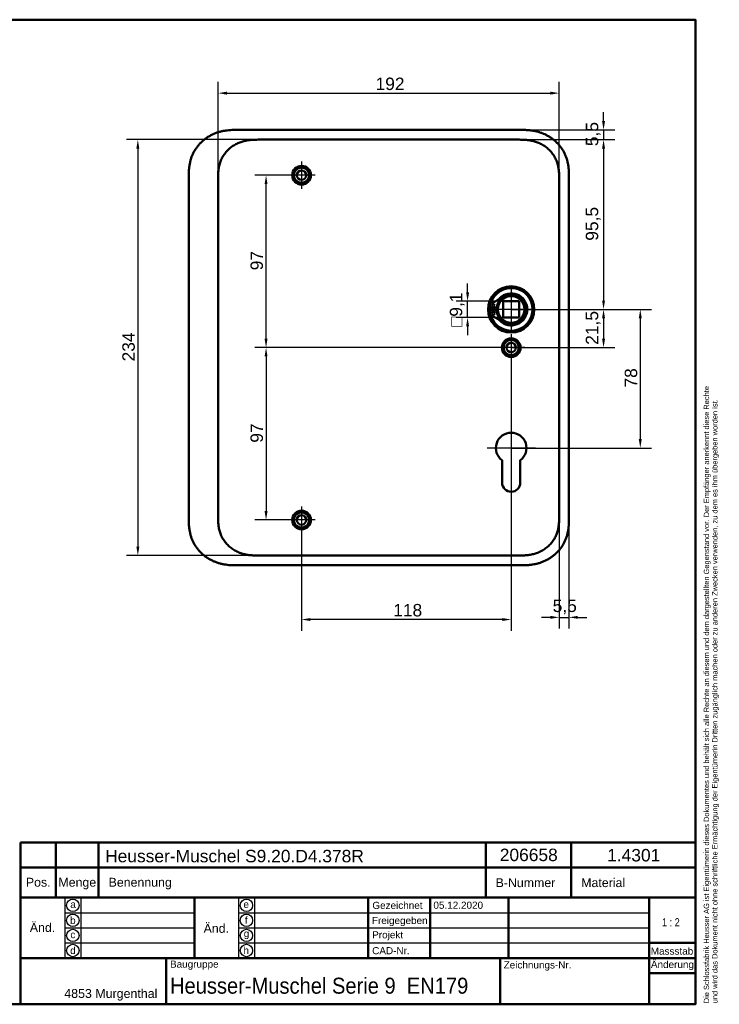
# Model space of a CAD drawing. Header units: millimetres. Extents: x 20 to 833, y 20 to 574.
# Tile 16 of 16: x 440 to 833, y 20 to 574. Entities that reach past the tile are written whole.
import ezdxf
from ezdxf.enums import TextEntityAlignment as Align

# ---------------------------------------------------------------- set-up
doc = ezdxf.new("R2010")
doc.units = ezdxf.units.MM
doc.header["$LTSCALE"] = 2
for name, color, linetype, lineweight in [('Bemaßungen(DIN)', 7, 'Continuous', 25), ('Mittelpunktmarkierung(DIN)', 7, 'Continuous', 25), ('Sichtbare Kanten(DIN)', 7, 'Continuous', 50), ('Skizziergeometrie(DIN)', 7, 'Continuous', 50), ('Skizzierlinie(DIN)', 7, 'Continuous', 25), ('Symbole(DIN)', 7, 'Continuous', 25)]:
    doc.layers.add(name, color=color, linetype=linetype, lineweight=lineweight)
doc.styles.add('Aktuell-DIN', font='arial.ttf')
doc.styles.add('STANDARD-DIN~0', font='arial.ttf')
doc.styles.add('Textstil10', font='arial.ttf')
doc.styles.add('Textstil41', font='arial.ttf', dxfattribs={"width": 0.8})
doc.styles.add('Textstil83', font='arial.ttf', dxfattribs={"width": 0.8})
doc.dimstyles.new('CAD-LAN', dxfattribs={"dimscale": 2, "dimtxt": 3.5, "dimasz": 2.5, "dimexe": 3.175, "dimexo": 0, "dimgap": 0.8, "dimtad": 1, "dimrnd": 1e-08, "dimtxsty": 'STANDARD-DIN~0', "dimcen": 0.09, "dimdle": 10, "dimclrd": 250, "dimclre": 250, "dimclrt": 250, "dimadec": 0, "dimazin": 2, "dimtfac": 1, "dimtmove": 0, "dimatfit": 3, "dimfxl": 1, "dimtolj": 1, "dimtzin": 0, "dimlwd": 25, "dimlwe": 25, "dimarcsym": 0})

# ---------------------------------------------------------------- blocks, each defined once
blk = doc.blocks.new('Ränder Standardrahmen')
at = {"layer": 'Skizziergeometrie(DIN)', "flags": 128}
blk.add_lwpolyline([(10, 10), (10, 287), (410, 287), (410, 10), (10, 10)], dxfattribs=at)
blk = doc.blocks.new('Schriftfelder Heusser')
at = {"layer": 'Skizziergeometrie(DIN)'}
for p, q in [((101, 229.92), (101, 236.92)), ((101, 236.92), (291, 236.92)), ((111, 229.92), (111, 236.92)), ((123, 229.92), (123, 236.92)), ((232, 229.92), (232, 236.92)), ((256, 229.92), (256, 236.92)), ((291, 236.92), (291, 229.92)), ((101, 191.42), (101, 229.92)), ((101, 229.92), (291, 229.92)), ((111, 229.92), (111, 221.42)), ((123, 229.92), (123, 221.42)), ((232, 229.92), (232, 221.42)), ((256, 229.92), (256, 221.42)), ((291, 229.92), (291, 191.42)), ((101, 221.42), (291, 221.42)), ((150, 221.42), (150, 204.42)), ((198.85, 221.42), (198.85, 204.42)), ((216.35, 221.42), (216.35, 204.42)), ((238.35, 221.42), (238.35, 204.42)), ((278, 221.42), (278, 191.42)), ((278, 208.67), (291, 208.67)), ((101, 204.42), (291, 204.42)), ((142, 204.42), (142, 191.42)), ((236, 204.42), (236, 191.42)), ((278, 200.17), (291, 200.17)), ((291, 191.42), (101, 191.42))]:
    blk.add_line(p, q, dxfattribs=at)
at = {"layer": 'Skizzierlinie(DIN)'}
for p, q in [((113.5, 221.42), (113.5, 204.42)), ((118, 221.42), (118, 204.42)), ((162.35, 221.42), (162.35, 204.42)), ((166.85, 221.42), (166.85, 204.42)), ((113.5, 217.17), (150, 217.17)), ((162.35, 217.17), (278, 217.17)), ((113.5, 212.92), (150, 212.92)), ((162.35, 212.92), (278, 212.92)), ((113.5, 208.67), (150, 208.67)), ((162.35, 208.67), (278, 208.67))]:
    blk.add_line(p, q, dxfattribs=at)
for centre in [(115.75, 219.25), (164.6, 219.25), (115.75, 215.04), (164.6, 215.04), (115.75, 210.79), (164.6, 210.79), (115.75, 206.54), (164.6, 206.54)]:
    blk.add_circle(centre, 1.75, dxfattribs=at)
at = {"layer": 'Symbole(DIN)', "color": 7, "insert": (293.33, 191.7), "char_height": 1.5, "width": 182.3003, "attachment_point": 1, "rotation": 90, "line_spacing_factor": 0.944221, "style": 'Aktuell-DIN'}
blk.add_mtext('\\fArial|b0|i0;\\H1.5000;Die Schlossfabrik Heusser AG ist Eigentümerin dieses Dokumentes und behält sich alle Rechte an diesem und dem dargestellten Gegenstand vor. Der Empfänger anerkennt diese Rechte\\Pund wird das Dokument nicht ohne schriftliche Ermächtigung der Eigentümerin Dritten zugänglich machen oder zu anderen Zwecken verwenden, zu dem es ihm übergeben worden ist.\\P ', dxfattribs=at)
at = {"layer": 'Symbole(DIN)', "color": 179, "true_color": 0x262659, "style": 'Aktuell-DIN'}
for s, insert, char_height, attachment_point in [('B-Nummer', (234.74, 225.62), 2.489, 4), ('Material', (265.02, 225.62), 2.489, 5), ('Pos.', (106, 227), 2.489, 2), ('Menge', (117, 227), 2.489, 2), ('Benennung', (125.81, 225.38), 2.489, 4), ('\\fArial|b0|i0;a', (115.81, 219.53), 2, 5), ('\\fArial|b0|i0;e', (164.54, 219.53), 2, 5), ('\\fArial|b0|i0;Gezeichnet', (200.05, 219.23), 2, 4), ('\\fArial|b0|i0;b', (115.75, 215), 2, 5), ('\\fArial|b0|i0;f', (164.55, 215.06), 2, 5), ('\\fArial|b0|i0;Freigegeben', (199.92, 216), 2, 1), ('\\fArial|b0|i0;c', (115.75, 211.01), 2, 5), ('\\fArial|b0|i0;g', (164.63, 211.05), 2, 5), ('\\fArial|b0|i0;Projekt', (200, 211.98), 2, 1), ('\\fArial|b0|i0;d', (115.76, 206.55), 2, 5), ('\\fArial|b0|i0;h', (164.55, 206.57), 2, 5), ('\\fArial|b0|i0;CAD-Nr.', (200, 207.5), 2, 1), ('\\fArial|b0|i0;\\H2.0000;Massstab', (284.39, 206.37), 2, 5), ('\\fArial|b0|i0;\\H2.0000;Baugruppe', (143.1, 203.73), 2, 1), ('\\fArial|b0|i0;Zeichnungs-Nr.', (237, 203.5), 2, 1), ('\\fArial|b0|i0;\\H2.5000;4853 Murgenthal', (113.33, 192.46), 2.5, 7)]:
    blk.add_mtext(s, dxfattribs=dict(at, insert=insert, char_height=char_height, attachment_point=attachment_point))
at = {"layer": 'Symbole(DIN)', "color": 179, "true_color": 0x262659, "attachment_point": 5, "style": 'Aktuell-DIN'}
for s, insert, char_height, width in [('Änd.', (107.21, 213), 2.489, 12.3494), ('Änd.', (156.12, 212.76), 2.489, 12.3494), ('\\fArial|b0|i0;Änderung', (284.51, 202.33), 2, 12.1143)]:
    blk.add_mtext(s, dxfattribs=dict(at, insert=insert, char_height=char_height, width=width))
at = {"layer": 'Symbole(DIN)', "color": 7, "insert": (143.1, 196.62), "char_height": 4.5, "width": 90.18, "attachment_point": 4, "style": 'Aktuell-DIN'}
blk.add_mtext('\\fArial|b0|i0;\\W0.90;\\H4.5000;Heusser-Muschel Serie 9  EN179', dxfattribs=at)
at = {"layer": 'Symbole(DIN)', "color": 179, "true_color": 0x262659, "style": 'Textstil10'}
blk.add_attdef('ERSTELLUNGSDATUM_001', (217.23, 218.29), '', height=2, dxfattribs=at)
at = {"layer": 'Symbole(DIN)', "color": 179, "true_color": 0x262659}
for tag, height, style, p in [('AUTOR', 2.49, 'Aktuell-DIN', (240.03, 219.26)), ('KONTROLLDATUM', 2, 'Textstil10', (217.42, 215.04)), ('KONTROLLIERT_VON', 2, 'Textstil10', (239.98, 215.05))]:
    blk.add_attdef(tag, text='', height=height, dxfattribs=dict(at, style=style)).set_placement(p, align=Align.MIDDLE_LEFT)
at = {"layer": 'Symbole(DIN)', "color": 7, "style": 'Textstil83', "width": 0.8}
blk.add_attdef('Anfänglicher_Ansichtsmaßstab_001', (281.57, 213.34), '', height=2.3, dxfattribs=at)
at = {"layer": 'Symbole(DIN)', "color": 179, "true_color": 0x262659, "style": 'Textstil10'}
blk.add_attdef('PROJEKT', text='', height=2, dxfattribs=at).set_placement((217.77, 209.72), align=Align.BOTTOM_LEFT)
at = {"layer": 'Symbole(DIN)', "color": 7, "style": 'Textstil41', "width": 0.8}
blk.add_attdef('STATUS', text='', height=5, dxfattribs=at).set_placement((284.53, 195.86), align=Align.MIDDLE_CENTER)
blk = doc.blocks.new('*D8')
at = {"layer": 'Bemaßungen(DIN)', "color": 250, "linetype": 'Continuous', "lineweight": 25, "true_color": 0x3f3f3f, "transparency": 16777216}
for p, q in [((719.71, 506.5), (774.59, 506.5)), ((768.24, 501.5), (768.24, 416)), ((716.25, 411), (774.59, 411))]:
    blk.add_line(p, q, dxfattribs=at)
at = {"layer": 'Bemaßungen(DIN)', "color": 250, "linetype": 'Continuous', "true_color": 0x3f3f3f, "transparency": 16777216}
for points in [[(767.41, 501.5), (769.08, 501.5), (768.24, 506.5)], [(767.41, 416), (769.08, 416), (768.24, 411)]]:
    blk.add_solid(points, dxfattribs=at)
at = {"layer": 'Defpoints', "color": 0, "linetype": 'Continuous', "transparency": 16777216}
for p in [(719.71, 506.5), (716.25, 411), (768.24, 411)]:
    blk.add_point(p, dxfattribs=at)
at = {"layer": 'Bemaßungen(DIN)', "color": 250, "linetype": 'Continuous', "lineweight": 25, "true_color": 0x3f3f3f, "transparency": 16777216, "insert": (758.23, 449.63), "char_height": 7, "attachment_point": 1, "rotation": 90, "style": 'STANDARD-DIN~0'}
blk.add_mtext('\\A1;95,5', dxfattribs=at)
blk = doc.blocks.new('*D9')
at = {"layer": 'Bemaßungen(DIN)', "color": 250, "linetype": 'Continuous', "lineweight": 25, "true_color": 0x3f3f3f, "transparency": 16777216}
for p, q in [((716.25, 411), (774.59, 411)), ((768.24, 406), (768.24, 394.5)), ((716.25, 389.5), (774.59, 389.5))]:
    blk.add_line(p, q, dxfattribs=at)
at = {"layer": 'Bemaßungen(DIN)', "color": 250, "linetype": 'Continuous', "true_color": 0x3f3f3f, "transparency": 16777216}
for points in [[(767.41, 406), (769.08, 406), (768.24, 411)], [(767.41, 394.5), (769.08, 394.5), (768.24, 389.5)]]:
    blk.add_solid(points, dxfattribs=at)
at = {"layer": 'Defpoints', "color": 0, "linetype": 'Continuous', "transparency": 16777216}
for p in [(716.25, 411), (716.25, 389.5), (768.24, 389.5)]:
    blk.add_point(p, dxfattribs=at)
at = {"layer": 'Bemaßungen(DIN)', "color": 250, "linetype": 'Continuous', "lineweight": 25, "true_color": 0x3f3f3f, "transparency": 16777216, "insert": (758.23, 391.07), "char_height": 7, "attachment_point": 1, "rotation": 90, "style": 'STANDARD-DIN~0'}
blk.add_mtext('\\A1;21,5', dxfattribs=at)
blk = doc.blocks.new('*D10')
at = {"layer": 'Bemaßungen(DIN)', "color": 250, "linetype": 'Continuous', "lineweight": 25, "true_color": 0x3f3f3f, "transparency": 16777216}
for p, q in [((716.25, 411), (795.27, 411)), ((788.92, 406), (788.92, 338)), ((716.25, 333), (795.27, 333))]:
    blk.add_line(p, q, dxfattribs=at)
at = {"layer": 'Bemaßungen(DIN)', "color": 250, "linetype": 'Continuous', "true_color": 0x3f3f3f, "transparency": 16777216}
for points in [[(788.08, 406), (789.75, 406), (788.92, 411)], [(788.08, 338), (789.75, 338), (788.92, 333)]]:
    blk.add_solid(points, dxfattribs=at)
at = {"layer": 'Defpoints', "color": 0, "linetype": 'Continuous', "transparency": 16777216}
for p in [(716.25, 411), (716.25, 333), (788.92, 333)]:
    blk.add_point(p, dxfattribs=at)
at = {"layer": 'Bemaßungen(DIN)', "color": 250, "linetype": 'Continuous', "lineweight": 25, "true_color": 0x3f3f3f, "transparency": 16777216, "insert": (780.17, 367.01), "char_height": 7, "attachment_point": 1, "rotation": 90, "style": 'STANDARD-DIN~0'}
blk.add_mtext('\\A1;78', dxfattribs=at)
blk = doc.blocks.new('*D11')
at = {"layer": 'Bemaßungen(DIN)', "color": 250, "linetype": 'Continuous', "lineweight": 25, "true_color": 0x3f3f3f, "transparency": 16777216}
for p, q in [((598.25, 486.5), (571.9, 486.5)), ((578.25, 394.5), (578.25, 481.5)), ((716.25, 389.5), (571.9, 389.5))]:
    blk.add_line(p, q, dxfattribs=at)
at = {"layer": 'Bemaßungen(DIN)', "color": 250, "linetype": 'Continuous', "true_color": 0x3f3f3f, "transparency": 16777216}
for points in [[(577.42, 481.5), (579.09, 481.5), (578.25, 486.5)], [(577.42, 394.5), (579.09, 394.5), (578.25, 389.5)]]:
    blk.add_solid(points, dxfattribs=at)
at = {"layer": 'Defpoints', "color": 0, "linetype": 'Continuous', "transparency": 16777216}
for p in [(578.25, 486.5), (598.25, 486.5), (716.25, 389.5)]:
    blk.add_point(p, dxfattribs=at)
at = {"layer": 'Bemaßungen(DIN)', "color": 250, "linetype": 'Continuous', "lineweight": 25, "true_color": 0x3f3f3f, "transparency": 16777216, "insert": (569.5, 432.99), "char_height": 7, "attachment_point": 1, "rotation": 90, "style": 'STANDARD-DIN~0'}
blk.add_mtext('\\A1;97', dxfattribs=at)
blk = doc.blocks.new('*D12')
at = {"layer": 'Bemaßungen(DIN)', "color": 250, "linetype": 'Continuous', "lineweight": 25, "true_color": 0x3f3f3f, "transparency": 16777216}
for p, q in [((716.25, 389.5), (571.9, 389.5)), ((578.25, 384.5), (578.25, 297.5)), ((598.25, 292.5), (571.9, 292.5))]:
    blk.add_line(p, q, dxfattribs=at)
at = {"layer": 'Bemaßungen(DIN)', "color": 250, "linetype": 'Continuous', "true_color": 0x3f3f3f, "transparency": 16777216}
for points in [[(577.42, 384.5), (579.09, 384.5), (578.25, 389.5)], [(577.42, 297.5), (579.09, 297.5), (578.25, 292.5)]]:
    blk.add_solid(points, dxfattribs=at)
at = {"layer": 'Defpoints', "color": 0, "linetype": 'Continuous', "transparency": 16777216}
for p in [(716.25, 389.5), (578.25, 292.5), (598.25, 292.5)]:
    blk.add_point(p, dxfattribs=at)
at = {"layer": 'Bemaßungen(DIN)', "color": 250, "linetype": 'Continuous', "lineweight": 25, "true_color": 0x3f3f3f, "transparency": 16777216, "insert": (569.5, 335.99), "char_height": 7, "attachment_point": 1, "rotation": 90, "style": 'STANDARD-DIN~0'}
blk.add_mtext('\\A1;97', dxfattribs=at)
blk = doc.blocks.new('*D13')
at = {"layer": 'Bemaßungen(DIN)', "color": 250, "linetype": 'Continuous', "lineweight": 25, "true_color": 0x3f3f3f, "transparency": 16777216}
for p, q in [((716.25, 381.85), (716.25, 230.15)), ((598.25, 284.85), (598.25, 230.15)), ((711.25, 236.5), (603.25, 236.5))]:
    blk.add_line(p, q, dxfattribs=at)
at = {"layer": 'Bemaßungen(DIN)', "color": 250, "linetype": 'Continuous', "true_color": 0x3f3f3f, "transparency": 16777216}
for points in [[(603.25, 237.33), (603.25, 235.67), (598.25, 236.5)], [(711.25, 237.33), (711.25, 235.67), (716.25, 236.5)]]:
    blk.add_solid(points, dxfattribs=at)
at = {"layer": 'Defpoints', "color": 0, "linetype": 'Continuous', "transparency": 16777216}
for p in [(716.25, 381.85), (598.25, 284.85), (598.25, 236.5)]:
    blk.add_point(p, dxfattribs=at)
at = {"layer": 'Bemaßungen(DIN)', "color": 250, "linetype": 'Continuous', "lineweight": 25, "true_color": 0x3f3f3f, "transparency": 16777216, "insert": (649.84, 245.25), "char_height": 7, "attachment_point": 1, "style": 'STANDARD-DIN~0'}
blk.add_mtext('\\A1;118', dxfattribs=at)
blk = doc.blocks.new('*D14')
at = {"layer": 'Bemaßungen(DIN)', "color": 250, "linetype": 'Continuous', "lineweight": 25, "true_color": 0x3f3f3f, "transparency": 16777216}
for p, q in [((743.25, 294.79), (743.25, 231.38)), ((748.75, 293.79), (748.75, 231.38)), ((738.25, 237.73), (733.25, 237.73)), ((743.25, 237.73), (748.75, 237.73)), ((753.75, 237.73), (758.75, 237.73))]:
    blk.add_line(p, q, dxfattribs=at)
at = {"layer": 'Bemaßungen(DIN)', "color": 250, "linetype": 'Continuous', "true_color": 0x3f3f3f, "transparency": 16777216}
for points in [[(738.25, 238.57), (738.25, 236.9), (743.25, 237.73)], [(753.75, 238.57), (753.75, 236.9), (748.75, 237.73)]]:
    blk.add_solid(points, dxfattribs=at)
at = {"layer": 'Defpoints', "color": 0, "linetype": 'Continuous', "transparency": 16777216}
for p in [(743.25, 294.79), (748.75, 293.79), (748.75, 237.73)]:
    blk.add_point(p, dxfattribs=at)
at = {"layer": 'Bemaßungen(DIN)', "color": 250, "linetype": 'Continuous', "lineweight": 25, "true_color": 0x3f3f3f, "transparency": 16777216, "insert": (739.6, 247.72), "char_height": 7, "attachment_point": 1, "style": 'STANDARD-DIN~0'}
blk.add_mtext('\\A1;5,5', dxfattribs=at)
blk = doc.blocks.new('*D15')
at = {"layer": 'Bemaßungen(DIN)', "color": 250, "linetype": 'Continuous', "lineweight": 25, "true_color": 0x3f3f3f, "transparency": 16777216}
for p, q in [((574.79, 506.5), (499.73, 506.5)), ((506.08, 501.5), (506.08, 277.5)), ((574.79, 272.5), (499.73, 272.5))]:
    blk.add_line(p, q, dxfattribs=at)
at = {"layer": 'Bemaßungen(DIN)', "color": 250, "linetype": 'Continuous', "true_color": 0x3f3f3f, "transparency": 16777216}
for points in [[(505.25, 501.5), (506.92, 501.5), (506.08, 506.5)], [(505.25, 277.5), (506.92, 277.5), (506.08, 272.5)]]:
    blk.add_solid(points, dxfattribs=at)
at = {"layer": 'Defpoints', "color": 0, "linetype": 'Continuous', "transparency": 16777216}
for p in [(574.79, 506.5), (506.08, 272.5), (574.79, 272.5)]:
    blk.add_point(p, dxfattribs=at)
at = {"layer": 'Bemaßungen(DIN)', "color": 250, "linetype": 'Continuous', "lineweight": 25, "true_color": 0x3f3f3f, "transparency": 16777216, "insert": (497.33, 381.72), "char_height": 7, "attachment_point": 1, "rotation": 90, "style": 'STANDARD-DIN~0'}
blk.add_mtext('\\A1;234', dxfattribs=at)
blk = doc.blocks.new('*D16')
at = {"layer": 'Bemaßungen(DIN)', "color": 250, "linetype": 'Continuous', "lineweight": 25, "true_color": 0x3f3f3f, "transparency": 16777216}
for p, q in [((551.25, 484.22), (551.25, 539.02)), ((743.25, 484.22), (743.25, 539.02)), ((556.25, 532.67), (738.25, 532.67))]:
    blk.add_line(p, q, dxfattribs=at)
at = {"layer": 'Bemaßungen(DIN)', "color": 250, "linetype": 'Continuous', "true_color": 0x3f3f3f, "transparency": 16777216}
for points in [[(556.25, 533.5), (556.25, 531.83), (551.25, 532.67)], [(738.25, 533.5), (738.25, 531.83), (743.25, 532.67)]]:
    blk.add_solid(points, dxfattribs=at)
at = {"layer": 'Defpoints', "color": 0, "linetype": 'Continuous', "transparency": 16777216}
for p in [(743.25, 532.67), (551.25, 484.22), (743.25, 484.22)]:
    blk.add_point(p, dxfattribs=at)
at = {"layer": 'Bemaßungen(DIN)', "color": 250, "linetype": 'Continuous', "lineweight": 25, "true_color": 0x3f3f3f, "transparency": 16777216, "insert": (639.88, 541.41), "char_height": 7, "attachment_point": 1, "style": 'STANDARD-DIN~0'}
blk.add_mtext('\\A1;192', dxfattribs=at)
blk = doc.blocks.new('*D17')
at = {"layer": 'Bemaßungen(DIN)', "color": 250, "linetype": 'Continuous', "lineweight": 25, "true_color": 0x3f3f3f, "transparency": 16777216}
for p, q in [((768.24, 517), (768.24, 522)), ((720.71, 512), (774.59, 512)), ((768.24, 512), (768.24, 506.5)), ((719.71, 506.5), (774.59, 506.5)), ((768.24, 501.5), (768.24, 496.5))]:
    blk.add_line(p, q, dxfattribs=at)
at = {"layer": 'Bemaßungen(DIN)', "color": 250, "linetype": 'Continuous', "true_color": 0x3f3f3f, "transparency": 16777216}
for points in [[(767.41, 517), (769.08, 517), (768.24, 512)], [(767.41, 501.5), (769.08, 501.5), (768.24, 506.5)]]:
    blk.add_solid(points, dxfattribs=at)
at = {"layer": 'Defpoints', "color": 0, "linetype": 'Continuous', "transparency": 16777216}
for p in [(720.71, 512), (719.71, 506.5), (768.24, 506.5)]:
    blk.add_point(p, dxfattribs=at)
at = {"layer": 'Bemaßungen(DIN)', "color": 250, "linetype": 'Continuous', "lineweight": 25, "true_color": 0x3f3f3f, "transparency": 16777216, "insert": (758.26, 502.85), "char_height": 7, "attachment_point": 1, "rotation": 90, "style": 'STANDARD-DIN~0'}
blk.add_mtext('\\A1;5,5', dxfattribs=at)
blk = doc.blocks.new('*D18')
at = {"layer": 'Bemaßungen(DIN)', "color": 250, "linetype": 'Continuous', "lineweight": 25, "true_color": 0x3f3f3f, "transparency": 16777216}
for p, q in [((691.7, 420.55), (691.7, 425.55)), ((711.7, 415.55), (685.35, 415.55)), ((691.7, 406.45), (691.7, 415.55)), ((711.7, 406.45), (685.35, 406.45)), ((691.7, 401.45), (691.7, 396.45))]:
    blk.add_line(p, q, dxfattribs=at)
at = {"layer": 'Bemaßungen(DIN)', "color": 250, "linetype": 'Continuous', "true_color": 0x3f3f3f, "transparency": 16777216}
for points in [[(690.87, 420.55), (692.54, 420.55), (691.7, 415.55)], [(690.87, 401.45), (692.54, 401.45), (691.7, 406.45)]]:
    blk.add_solid(points, dxfattribs=at)
at = {"layer": 'Defpoints', "color": 0, "linetype": 'Continuous', "transparency": 16777216}
for p in [(691.7, 415.55), (711.7, 415.55), (711.7, 406.45)]:
    blk.add_point(p, dxfattribs=at)
at = {"layer": 'Bemaßungen(DIN)', "color": 250, "linetype": 'Continuous', "lineweight": 25, "true_color": 0x3f3f3f, "transparency": 16777216, "insert": (681.69, 401.23), "char_height": 7, "attachment_point": 1, "rotation": 90, "style": 'STANDARD-DIN~0'}
blk.add_mtext('\\A1;\\fAIGDT|b0|i0;\\H7.0000;o\\fArial|b0|i0;\\H7.0000;9,1', dxfattribs=at)

msp = doc.modelspace()

# ---------------------------------------------------------------- linework, layer by layer
at = {"layer": 'Mittelpunktmarkierung(DIN)', "linetype": 'Continuous'}
for p, q in [((598.252, 494.151), (598.252, 478.851)), ((605.902, 486.501), (590.602, 486.501)), ((716.252, 423.501), (716.252, 398.501)), ((728.752, 411.001), (703.752, 411.001)), ((716.252, 397.151), (716.252, 381.851)), ((723.902, 389.501), (708.602, 389.501)), ((716.252, 346.601), (716.252, 323.001)), ((729.852, 333.001), (702.652, 333.001)), ((598.252, 300.151), (598.252, 284.851)), ((605.902, 292.501), (590.602, 292.501))]:
    msp.add_line(p, q, dxfattribs=at)
at = {"layer": 'Sichtbare Kanten(DIN)'}
for p, q in [((720.713, 512.001), (561.791, 512.001)), ((574.791, 506.501), (574.791, 506.501)), ((719.714, 506.501), (574.791, 506.501)), ((534.752, 485.217), (534.752, 293.744)), ((748.752, 293.786), (748.752, 485.217)), ((720.802, 415.551), (711.702, 415.551)), ((711.702, 406.451), (711.702, 415.551)), ((720.802, 415.551), (720.802, 406.451)), ((704.294, 411.618), (704.294, 414.642)), ((707.994, 411.618), (704.294, 411.618)), ((704.294, 410.385), (707.994, 410.385)), ((704.294, 407.361), (704.294, 410.385)), ((720.802, 406.451), (711.702, 406.451)), ((711.152, 313.502), (711.152, 326.077)), ((721.352, 326.077), (721.352, 313.502)), ((574.79, 272.501), (574.791, 272.501)), ((719.714, 272.501), (574.791, 272.501)), ((719.714, 272.501), (719.714, 272.501)), ((561.791, 267.001), (720.713, 267.001))]:
    msp.add_line(p, q, dxfattribs=at)
for centre, radius in [((598.252, 486.501), 5.25), ((598.252, 486.501), 4.25), ((598.252, 486.501), 2.65), ((716.252, 411.001), 13), ((716.252, 411.001), 12.5), ((716.252, 411.001), 8), ((716.252, 411.001), 7.5), ((706.144, 413.233), 0.85), ((706.144, 408.77), 0.85), ((716.252, 389.501), 5.25), ((716.252, 389.501), 4.25), ((716.252, 389.501), 2.65), ((598.252, 292.501), 5.25), ((598.252, 292.501), 4.25), ((598.252, 292.501), 2.65)]:
    msp.add_circle(centre, radius, dxfattribs=at)
for centre, radius, start, end in [((716.252, 411.001), 12, 198.17213, 161.82787), ((703.554, 423.324), 8.678, 274.96705, 315.8591), ((715.519, 411.001), 7.55, 125.6871, 175.31499), ((716.252, 411.001), 9.017, 224.1409, 135.8591), ((716.252, 411.001), 12, 175.21102, 184.78898), ((716.252, 411.001), 9, 176.0711, 183.9289), ((715.519, 411.001), 7.55, 184.68501, 234.3129), ((716.252, 411.001), 8.2, 153.63056, 206.36944), ((703.554, 398.678), 8.678, 44.1409, 85.03295), ((716.252, 333.001), 8.6, 306.37412, 233.63044), ((716.252, 313.502), 5.1, 180, 0)]:
    msp.add_arc(centre, radius, start, end, dxfattribs=at)
for points, knots in [([(561.791, 512.001), (561.205, 511.999), (560.027, 511.986), (558.537, 511.922), (557.04, 511.807), (555.836, 511.669), (554.332, 511.427), (553.132, 511.175), (551.642, 510.78), (550.463, 510.399), (549.012, 509.838), (547.874, 509.322), (546.489, 508.594), (545.415, 507.945), (544.122, 507.056), (543.133, 506.283), (541.959, 505.247), (541.073, 504.364), (540.041, 503.199), (539.277, 502.223), (538.406, 500.953), (537.777, 499.901), (537.078, 498.551), (536.591, 497.446), (536.07, 496.041), (535.724, 494.902), (535.376, 493.468), (535.162, 492.316), (534.966, 490.877), (534.863, 489.729), (534.786, 488.303), (534.752, 486.888), (534.752, 485.771), (534.752, 485.217)], [-0.99998994, -0.99998994, -0.99998994, -0.99998994, -0.9592928, -0.91859565, -0.89824708, -0.85754993, -0.83720136, -0.79650421, -0.77615564, -0.73545849, -0.71510992, -0.67441277, -0.6540642, -0.61336705, -0.59301848, -0.55232133, -0.53197276, -0.49127561, -0.47092704, -0.43022989, -0.40988132, -0.36918417, -0.3488356, -0.30813845, -0.28778988, -0.24709273, -0.22674416, -0.18604701, -0.16569844, -0.12500129, -0.10465272, -0.06395557, -0.02325842, -0.02325842, -0.02325842, -0.02325842]), ([(748.752, 485.217), (748.752, 485.516), (748.752, 486.115), (748.746, 486.868), (748.734, 487.624), (748.716, 488.232), (748.682, 488.996), (748.644, 489.607), (748.569, 490.526), (748.467, 491.446), (748.279, 492.671), (748.097, 493.585), (747.879, 494.492), (747.716, 495.093), (747.49, 495.838), (747.29, 496.429), (747.017, 497.16), (746.78, 497.738), (746.397, 498.593), (745.979, 499.431), (745.286, 500.654), (744.602, 501.699), (743.667, 502.948), (742.859, 503.899), (741.779, 505.023), (740.861, 505.868), (739.653, 506.851), (738.642, 507.579), (737.327, 508.412), (736.238, 509.016), (734.977, 509.621), (734.118, 509.984), (733.246, 510.314), (732.66, 510.518), (731.772, 510.799), (730.875, 511.047), (729.669, 511.325), (728.758, 511.495), (727.843, 511.636), (727.232, 511.716), (726.469, 511.799), (725.858, 511.853), (725.096, 511.907), (724.486, 511.94), (723.573, 511.976), (722.362, 512.001), (721.311, 512.002), (720.713, 512.001)], [-0.99999789, -0.99999789, -0.99999789, -0.99999789, -0.9791648, -0.9583317, -0.94791516, -0.92708206, -0.91666552, -0.89583243, -0.88541588, -0.85416624, -0.83333315, -0.80208351, -0.79166696, -0.77083387, -0.76041733, -0.73958423, -0.72916769, -0.70833459, -0.69791805, -0.66666841, -0.64583532, -0.60416913, -0.58333604, -0.54166985, -0.52083676, -0.47917058, -0.45833749, -0.4166713, -0.39583821, -0.35417202, -0.33333893, -0.30208929, -0.29167275, -0.27083965, -0.26042311, -0.22917347, -0.20834038, -0.17709074, -0.16667419, -0.1458411, -0.13542455, -0.11459146, -0.10417491, -0.08334182, -0.07292528, -0.04167564, -0.00000945, -0.00000945, -0.00000945, -0.00000945]), ([(551.252, 484.217), (551.252, 484.845), (551.252, 485.493), (551.265, 486.142), (551.279, 486.865), (551.307, 487.589), (551.363, 488.304), (551.423, 489.082), (551.514, 489.85), (551.645, 490.612), (551.781, 491.405), (551.959, 492.191), (552.194, 492.981), (552.43, 493.774), (552.72, 494.562), (553.065, 495.328), (553.412, 496.097), (553.815, 496.845), (554.27, 497.562), (554.725, 498.278), (555.232, 498.963), (555.788, 499.611), (556.338, 500.253), (556.94, 500.861), (557.577, 501.422), (558.213, 501.982), (558.883, 502.494), (559.584, 502.959), (560.279, 503.42), (561.005, 503.835), (561.758, 504.204), (562.494, 504.565), (563.256, 504.881), (564.04, 505.152), (564.795, 505.414), (565.569, 505.633), (566.353, 505.81), (567.102, 505.98), (567.858, 506.113), (568.622, 506.213), (569.345, 506.308), (570.075, 506.374), (570.806, 506.418), (571.497, 506.459), (572.189, 506.481), (572.875, 506.491), (573.522, 506.501), (574.163, 506.501), (574.791, 506.501)], [0, 0, 0, 0, 0.20048, 0.20048, 0.20048, 0.4237428, 0.4237428, 0.4237428, 0.6666848, 0.6666848, 0.6666848, 0.9193992, 0.9193992, 0.9193992, 1.173002, 1.173002, 1.173002, 1.4278722, 1.4278722, 1.4278722, 1.6819311, 1.6819311, 1.6819311, 1.933378, 1.933378, 1.933378, 2.1848149, 2.1848149, 2.1848149, 2.4343919, 2.4343919, 2.4343919, 2.6782792, 2.6782792, 2.6782792, 2.9134601, 2.9134601, 2.9134601, 3.1379646, 3.1379646, 3.1379646, 3.3508174, 3.3508174, 3.3508174, 3.5518222, 3.5518222, 3.5518222, 3.7413044, 3.7413044, 3.7413044, 3.7413044]), ([(719.714, 506.501), (720.341, 506.501), (720.983, 506.501), (721.629, 506.491), (722.315, 506.481), (723.007, 506.459), (723.698, 506.418), (724.429, 506.374), (725.159, 506.308), (725.883, 506.213), (726.646, 506.113), (727.403, 505.98), (728.151, 505.81), (728.935, 505.633), (729.71, 505.414), (730.465, 505.152), (731.248, 504.881), (732.011, 504.565), (732.747, 504.204), (733.5, 503.835), (734.225, 503.42), (734.921, 502.959), (735.621, 502.494), (736.291, 501.982), (736.928, 501.422), (737.565, 500.861), (738.166, 500.253), (738.716, 499.611), (739.273, 498.963), (739.78, 498.278), (740.234, 497.562), (740.69, 496.845), (741.093, 496.097), (741.439, 495.328), (741.785, 494.562), (742.075, 493.774), (742.31, 492.981), (742.545, 492.191), (742.724, 491.405), (742.86, 490.612), (742.99, 489.85), (743.081, 489.082), (743.142, 488.304), (743.197, 487.589), (743.226, 486.865), (743.24, 486.142), (743.252, 485.493), (743.252, 484.845), (743.252, 484.217)], [0, 0, 0, 0, 0.1894834, 0.1894834, 0.1894834, 0.3904881, 0.3904881, 0.3904881, 0.6033414, 0.6033414, 0.6033414, 0.8278466, 0.8278466, 0.8278466, 1.0630283, 1.0630283, 1.0630283, 1.3069161, 1.3069161, 1.3069161, 1.5564929, 1.5564929, 1.5564929, 1.8079285, 1.8079285, 1.8079285, 2.0593731, 2.0593731, 2.0593731, 2.3134297, 2.3134297, 2.3134297, 2.5682979, 2.5682979, 2.5682979, 2.8218991, 2.8218991, 2.8218991, 3.0746122, 3.0746122, 3.0746122, 3.3175525, 3.3175525, 3.3175525, 3.5408138, 3.5408138, 3.5408138, 3.7412926, 3.7412926, 3.7412926, 3.7412926]), ([(534.752, 293.703), (534.752, 293.176), (534.753, 292.087), (534.786, 290.7), (534.863, 289.274), (534.966, 288.126), (535.162, 286.686), (535.376, 285.534), (535.724, 284.101), (536.07, 282.962), (536.591, 281.557), (537.078, 280.452), (537.776, 279.101), (538.406, 278.05), (539.277, 276.78), (540.041, 275.803), (541.073, 274.639), (541.959, 273.756), (543.132, 272.719), (544.122, 271.947), (545.415, 271.058), (546.489, 270.409), (547.874, 269.681), (549.012, 269.165), (550.463, 268.604), (551.642, 268.223), (553.132, 267.828), (554.332, 267.576), (555.836, 267.334), (557.04, 267.196), (558.537, 267.081), (560.027, 267.017), (561.205, 267.004), (561.791, 267.001)], [-0.97472618, -0.97472618, -0.97472618, -0.97472618, -0.93604739, -0.89534998, -0.87500127, -0.83430386, -0.81395515, -0.77325774, -0.75290903, -0.71221162, -0.69186291, -0.6511655, -0.6308168, -0.59011938, -0.56977068, -0.52907326, -0.50872456, -0.46802714, -0.44767844, -0.40698102, -0.38663232, -0.3459349, -0.3255862, -0.28488878, -0.26454008, -0.22384266, -0.20349396, -0.16279654, -0.14244784, -0.10175042, -0.08140172, -0.0407043, -0.00000689, -0.00000689, -0.00000689, -0.00000689]), ([(574.79, 272.501), (574.163, 272.501), (573.522, 272.501), (572.875, 272.511), (572.189, 272.522), (571.497, 272.543), (570.806, 272.585), (570.075, 272.629), (569.345, 272.695), (568.622, 272.79), (567.858, 272.89), (567.101, 273.022), (566.353, 273.192), (565.569, 273.37), (564.795, 273.589), (564.04, 273.85), (563.256, 274.122), (562.494, 274.438), (561.758, 274.799), (561.004, 275.168), (560.279, 275.583), (559.584, 276.044), (558.883, 276.509), (558.213, 277.021), (557.576, 277.581), (556.94, 278.141), (556.338, 278.75), (555.788, 279.392), (555.232, 280.04), (554.725, 280.725), (554.27, 281.44), (553.814, 282.158), (553.412, 282.906), (553.065, 283.675), (552.72, 284.44), (552.43, 285.228), (552.194, 286.021), (551.959, 286.812), (551.781, 287.598), (551.645, 288.391), (551.514, 289.152), (551.423, 289.921), (551.363, 290.699), (551.307, 291.414), (551.279, 292.138), (551.265, 292.861), (551.252, 293.51), (551.252, 294.158), (551.252, 294.786)], [0, 0, 0, 0, 0.1894861, 0.1894861, 0.1894861, 0.3904941, 0.3904941, 0.3904941, 0.6033491, 0.6033491, 0.6033491, 0.8278544, 0.8278544, 0.8278544, 1.0630348, 1.0630348, 1.0630348, 1.3069205, 1.3069205, 1.3069205, 1.5564953, 1.5564953, 1.5564953, 1.8079303, 1.8079303, 1.8079303, 2.0593759, 2.0593759, 2.0593759, 2.3134335, 2.3134335, 2.3134335, 2.5683022, 2.5683022, 2.5683022, 2.8219033, 2.8219033, 2.8219033, 3.0746163, 3.0746163, 3.0746163, 3.3175565, 3.3175565, 3.3175565, 3.5408165, 3.5408165, 3.5408165, 3.7412931, 3.7412931, 3.7412931, 3.7412931]), ([(743.252, 294.786), (743.252, 294.158), (743.252, 293.51), (743.24, 292.861), (743.226, 292.138), (743.197, 291.414), (743.142, 290.699), (743.081, 289.921), (742.99, 289.152), (742.86, 288.391), (742.724, 287.598), (742.545, 286.812), (742.31, 286.021), (742.075, 285.228), (741.785, 284.44), (741.439, 283.675), (741.093, 282.906), (740.69, 282.158), (740.234, 281.44), (739.78, 280.725), (739.272, 280.04), (738.716, 279.392), (738.166, 278.75), (737.565, 278.141), (736.928, 277.581), (736.291, 277.021), (735.621, 276.509), (734.921, 276.044), (734.225, 275.583), (733.5, 275.167), (732.747, 274.798), (732.011, 274.438), (731.248, 274.121), (730.465, 273.85), (729.709, 273.589), (728.935, 273.37), (728.151, 273.192), (727.403, 273.022), (726.646, 272.89), (725.883, 272.79), (725.159, 272.695), (724.429, 272.629), (723.698, 272.585), (723.007, 272.543), (722.315, 272.522), (721.629, 272.511), (720.983, 272.501), (720.341, 272.501), (719.714, 272.501)], [0, 0, 0, 0, 0.2004784, 0.2004784, 0.2004784, 0.4237411, 0.4237411, 0.4237411, 0.6666843, 0.6666843, 0.6666843, 0.9194001, 0.9194001, 0.9194001, 1.1730034, 1.1730034, 1.1730034, 1.4278738, 1.4278738, 1.4278738, 1.6819326, 1.6819326, 1.6819326, 1.9333793, 1.9333793, 1.9333793, 2.1848165, 2.1848165, 2.1848165, 2.4343943, 2.4343943, 2.4343943, 2.6782826, 2.6782826, 2.6782826, 2.9134642, 2.9134642, 2.9134642, 3.137969, 3.137969, 3.137969, 3.3508216, 3.3508216, 3.3508216, 3.5518257, 3.5518257, 3.5518257, 3.7413067, 3.7413067, 3.7413067, 3.7413067]), ([(720.713, 267.001), (721.311, 267.001), (722.362, 267.002), (723.573, 267.027), (724.486, 267.062), (725.096, 267.095), (725.858, 267.149), (726.469, 267.204), (727.233, 267.287), (727.843, 267.367), (728.758, 267.508), (729.669, 267.678), (731.026, 267.991), (732.219, 268.332), (733.686, 268.841), (734.836, 269.314), (736.238, 269.987), (737.327, 270.59), (738.642, 271.424), (739.653, 272.152), (740.861, 273.135), (741.778, 273.98), (742.859, 275.103), (743.667, 276.054), (744.602, 277.304), (745.286, 278.349), (746.057, 279.707), (746.602, 280.832), (747.194, 282.276), (747.594, 283.459), (748.001, 284.962), (748.256, 286.179), (748.467, 287.557), (748.569, 288.477), (748.644, 289.395), (748.682, 290.007), (748.716, 290.77), (748.734, 291.378), (748.746, 292.135), (748.752, 292.888), (748.752, 293.487), (748.752, 293.786)], [-0.99999787, -0.99999787, -0.99999787, -0.99999787, -0.95833168, -0.92708204, -0.9166655, -0.89583241, -0.88541586, -0.86458277, -0.85416622, -0.83333313, -0.82291658, -0.79166695, -0.77083385, -0.72916767, -0.70833458, -0.66666839, -0.6458353, -0.60416912, -0.58333603, -0.54166984, -0.52083675, -0.47917057, -0.45833747, -0.41667129, -0.3958382, -0.35417201, -0.33333892, -0.29167274, -0.27083965, -0.22917346, -0.20834037, -0.16667419, -0.14584109, -0.11459146, -0.10417491, -0.08334182, -0.07292527, -0.05209218, -0.04167563, -0.02084254, -0.00000945, -0.00000945, -0.00000945, -0.00000945])]:
    msp.add_open_spline(points, degree=3, knots=knots, dxfattribs=at)
for points in [[(551.252, 294.786), (551.252, 389.501), (551.252, 484.217)], [(743.252, 484.217), (743.252, 389.501), (743.252, 294.786)]]:
    msp.add_open_spline(points, degree=2, dxfattribs=at)

# ---------------------------------------------------------------- block references
at = {"xscale": 2, "yscale": 2, "zscale": 2}
msp.add_blockref('Ränder Standardrahmen', (0, 0), dxfattribs=at)
msp.add_blockref('Schriftfelder Heusser', (238, -362.833), dxfattribs=at).add_auto_attribs({'ERSTELLUNGSDATUM_001': '05.12.2020', 'Anfänglicher_Ansichtsmaßstab_001': '1 : 2'})

# ---------------------------------------------------------------- texts
at = {"layer": 'Symbole(DIN)', "color": 7, "char_height": 7, "attachment_point": 1, "style": 'Aktuell-DIN'}
for s, insert, width in [('{\\fArial|b0|i0;\\H7.0000;Heusser-Muschel S9.20.D4.378R}', (487.659, 106.906), 145.65549), ('{\\fArial|b0|i0;\\H7.0000;206658}', (709.83, 107.58), 32.62043), ('{\\fArial|b0|i0;\\H7.0000;1.4301}', (770.274, 107.401), 29.89939)]:
    msp.add_mtext(s, dxfattribs=dict(at, insert=insert, width=width))

# ---------------------------------------------------------------- dimensions: what is measured, and where the dimension line sits
at = {"layer": 'Bemaßungen(DIN)', "color": 250, "linetype": 'Continuous', "lineweight": 25, "true_color": 0x3f3f3f}
for base, p1, p2, angle, override, picture, middle in [((743.252, 532.666), (551.252, 484.217), (743.252, 484.217), 180, {"dimgap": 0.8, "dimdec": 2, "dimtol": 0, "dimlim": 0, "dimtp": 0, "dimtm": 0, "dimtdec": 2, "dimtofl": 0, "dimatfit": 1}, '*D16', (647.252, 532.666)), ((768.245, 506.501), (720.713, 512.001), (719.714, 506.501), 90, {"dimgap": 0.8, "dimdec": 2, "dimtol": 0, "dimlim": 0, "dimtp": 0, "dimtm": 0, "dimtdec": 2, "dimtofl": 1, "dimatfit": 1}, '*D17', (768.245, 509.251)), ((506.083, 272.501), (574.791, 506.501), (574.79, 272.501), 90, {"dimgap": 0.8, "dimdec": 2, "dimtol": 0, "dimlim": 0, "dimtp": 0, "dimtm": 0, "dimtdec": 2, "dimtofl": 0, "dimatfit": 1}, '*D15', (506.083, 389.501)), ((768.245, 411.001), (719.714, 506.501), (716.252, 411.001), 90, {"dimgap": 0.8, "dimdec": 2, "dimtol": 0, "dimlim": 0, "dimtp": 0, "dimtm": 0, "dimtdec": 2, "dimtofl": 0, "dimatfit": 1}, '*D8', (768.245, 458.751)), ((578.252, 486.501), (716.252, 389.501), (598.252, 486.501), 90, {"dimgap": 0.8, "dimdec": 2, "dimtol": 0, "dimlim": 0, "dimtp": 0, "dimtm": 0, "dimtdec": 2, "dimtofl": 0, "dimatfit": 1}, '*D11', (578.252, 438.001)), ((768.245, 389.501), (716.252, 411.001), (716.252, 389.501), 90, {"dimgap": 0.8, "dimdec": 2, "dimtol": 0, "dimlim": 0, "dimtp": 0, "dimtm": 0, "dimtdec": 2, "dimtofl": 0, "dimatfit": 1}, '*D9', (768.245, 400.251)), ((788.915, 333.001), (716.252, 411.001), (716.252, 333.001), 90, {"dimgap": 0.8, "dimdec": 2, "dimtol": 0, "dimlim": 0, "dimtp": 0, "dimtm": 0, "dimtdec": 2, "dimtofl": 0, "dimatfit": 1}, '*D10', (788.915, 372.001)), ((578.252, 292.501), (716.252, 389.501), (598.252, 292.501), 90, {"dimgap": 0.8, "dimdec": 2, "dimtol": 0, "dimlim": 0, "dimtp": 0, "dimtm": 0, "dimtdec": 2, "dimtofl": 0, "dimatfit": 1}, '*D12', (578.252, 341.001)), ((598.252, 236.501), (716.252, 381.851), (598.252, 284.851), 180, {"dimgap": 0.8, "dimdec": 2, "dimtol": 0, "dimlim": 0, "dimtp": 0, "dimtm": 0, "dimtdec": 2, "dimtofl": 0, "dimatfit": 1}, '*D13', (657.252, 236.501)), ((748.752, 237.734), (743.252, 294.786), (748.752, 293.786), 180, {"dimgap": 0.8, "dimdec": 2, "dimtol": 0, "dimlim": 0, "dimtp": 0, "dimtm": 0, "dimtdec": 2, "dimtofl": 1, "dimatfit": 1}, '*D14', (746.002, 237.734))]:
    dim = msp.add_linear_dim(base=base, p1=p1, p2=p2, angle=angle, dimstyle='CAD-LAN', override=override, dxfattribs=at)
    dim.commit()
    dim.dimension.update_dxf_attribs({"geometry": picture, "text_midpoint": middle, "dimtype": 160})
dim = msp.add_linear_dim(base=(691.702, 415.551), p1=(711.702, 406.451), p2=(711.702, 415.551), angle=90, text='\\fAIGDT|b0|i0;\\H7.0000;o\\fArial|b0|i0;\\H7.0000;<>', dimstyle='CAD-LAN', override={"dimgap": 0.8, "dimdec": 2, "dimtol": 0, "dimlim": 0, "dimtp": 0, "dimtm": 0, "dimtdec": 2, "dimtofl": 1, "dimatfit": 1}, dxfattribs=at)
dim.commit()
dim.dimension.update_dxf_attribs({"geometry": '*D18', "text_midpoint": (691.702, 411.001), "dimtype": 160})

doc.saveas('drawing.dxf')
